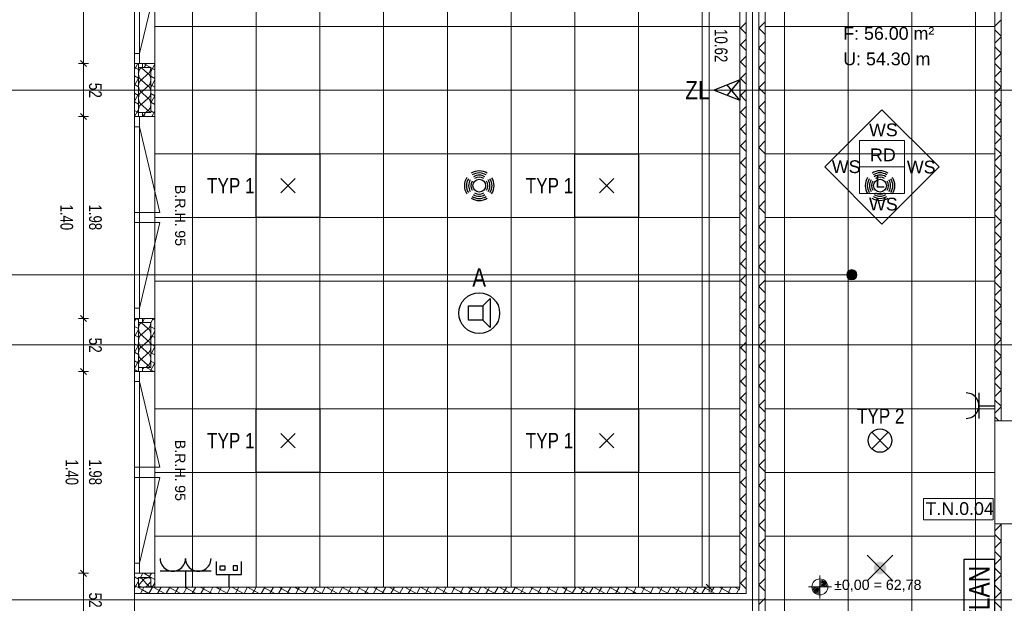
# Model space of a CAD drawing. Extents: x 1101 to 1942, y 41 to 882.
# Tile 70 of 113: x 1280 to 1473, y 439 to 553. Entities that reach past the tile are written whole.
import ezdxf
from ezdxf.lldxf.tags import DXFTag

# ---------------------------------------------------------------- set-up
doc = ezdxf.new("R2010")
doc.units = 0
doc.layers.get('0').update_dxf_attribs({"lineweight": 13})
for name, color, linetype, lineweight in [('Axen', 7, 'Continuous', 25), ('Beschriftung', 7, 'Continuous', 25), ('BI_X_Geometrie', 7, 'Continuous', 13), ('Deckenspiegel', 7, 'Continuous', 25), ('Fenster', 7, 'Continuous', 25), ('Fullfläche', 7, 'Continuous', 25), ('Maßlinien', 7, 'Continuous', 25), ('Räume', 7, 'Continuous', 25), ('Türen-A03CP7E11H', 7, 'Continuous', 25), ('Wände', 7, 'Continuous', 25)]:
    doc.layers.add(name, color=color, linetype=linetype, lineweight=lineweight)
for name, color, linetype, lineweight, true_color in [('BI_E_Beschallung', 5, 'Continuous', 25, 0x0000ff), ('BI_E_EDV', 3, 'Continuous', 25, 0x00ff00), ('BI_E_Licht', 7, 'Continuous', 25, 0xff6600), ('BI_E_Rufanlagen', 5, 'Continuous', 25, 0x0000ff), ('BI_E_Sicherheitsleuchten', 3, 'Continuous', 25, 0x00ff00), ('BI_E_Steckdosen', 1, 'Continuous', 25, 0xff0000)]:
    doc.layers.add(name, color=color, linetype=linetype, lineweight=lineweight, true_color=true_color)
doc.styles.get("Standard").update_dxf_attribs({"font": 'arial.ttf'})
tags = doc.linetypes.add('ALL_S25', pattern=[0.001, 0, -0.001]).pattern_tags.tags
tags[6:7] = [DXFTag(74, 4), DXFTag(75, 0), DXFTag(340, '0'), DXFTag(46, 1.0), DXFTag(50, 0.0), DXFTag(44, 0.0), DXFTag(45, 0.0)]
tags[4:5] = [DXFTag(74, 4), DXFTag(75, 0), DXFTag(340, '0'), DXFTag(46, 1.0), DXFTag(50, 0.0), DXFTag(44, 0.0), DXFTag(45, 0.0)]
tags = doc.linetypes.add('PUNKT2_S9-A03CP7E21H', pattern=[0.001, 0, -0.001]).pattern_tags.tags
tags[6:7] = [DXFTag(74, 4), DXFTag(75, 0), DXFTag(340, '0'), DXFTag(46, 1.0), DXFTag(50, 0.0), DXFTag(44, 0.0), DXFTag(45, 0.0)]
tags[4:5] = [DXFTag(74, 4), DXFTag(75, 0), DXFTag(340, '0'), DXFTag(46, 1.0), DXFTag(50, 0.0), DXFTag(44, 0.0), DXFTag(45, 0.0)]
tags = doc.linetypes.add('VERDECKT2_S2-A03CP7E31H', pattern=[0.0027, 0.002, -0.0007]).pattern_tags.tags
tags[6:7] = [DXFTag(74, 4), DXFTag(75, 0), DXFTag(340, '0'), DXFTag(46, 1.0), DXFTag(50, 0.0), DXFTag(44, 0.0), DXFTag(45, 0.0)]
tags[4:5] = [DXFTag(74, 4), DXFTag(75, 0), DXFTag(340, '0'), DXFTag(46, 1.0), DXFTag(50, 0.0), DXFTag(44, 0.0), DXFTag(45, 0.0)]

# ---------------------------------------------------------------- blocks, each defined once
blk = doc.blocks.new('Referenz-A03CP7E41H', base_point=(1127.79, 89.81))
at = {"layer": 'Axen', "color": 0, "linetype": 'ALL_S25', "lineweight": -2, "ltscale": 0.13}
for p, q in [((1302.3, 90.13), (1302.3, 825.65)), ((1423.5, 90.13), (1423.5, 825.65)), ((1661.87, 539.45), (1222.36, 539.45)), ((1661.86, 489.45), (1222.35, 489.45)), ((1661.85, 439.45), (1222.34, 439.45))]:
    blk.add_line(p, q, dxfattribs=at)
at = {"layer": 'Beschriftung', "color": 0, "lineweight": -2}
for p, q in [((1437.65, 524.36), (1448.87, 535.57)), ((1448.87, 535.57), (1460.08, 524.36)), ((1444.47, 524.36), (1444.47, 529.56)), ((1444.47, 529.56), (1453.27, 529.56)), ((1453.27, 529.56), (1453.27, 524.36)), ((1448.86, 513.15), (1437.65, 524.36)), ((1453.27, 524.36), (1444.47, 524.36)), ((1444.47, 519.16), (1444.47, 524.36)), ((1460.08, 524.36), (1448.86, 513.15)), ((1453.27, 524.36), (1453.27, 519.16)), ((1453.27, 519.16), (1444.47, 519.16)), ((1470.68, 459.31), (1457.01, 459.31)), ((1457.01, 459.31), (1457.01, 455.14)), ((1470.68, 455.14), (1470.68, 459.31)), ((1457.01, 455.14), (1470.68, 455.14))]:
    blk.add_line(p, q, dxfattribs=at)
at = {"layer": 'Deckenspiegel', "color": 0, "lineweight": -2}
for p, q in [((1306.3, 441.95), (1306.3, 686.95)), ((1313.65, 686.94), (1313.65, 441.94)), ((1326.15, 686.95), (1326.15, 441.94)), ((1338.65, 686.95), (1338.65, 441.94)), ((1351.15, 686.95), (1351.15, 441.94)), ((1363.65, 686.95), (1363.65, 441.94)), ((1376.15, 686.95), (1376.15, 441.94)), ((1388.65, 686.95), (1388.65, 441.94)), ((1401.15, 686.95), (1401.15, 441.94)), ((1413.65, 686.95), (1413.65, 441.94)), ((1421, 686.95), (1421, 441.95)), ((1426, 193.45), (1426, 685.45)), ((1429.75, 193.45), (1429.75, 685.45)), ((1442.25, 193.45), (1442.25, 685.45)), ((1454.75, 193.45), (1454.75, 685.45)), ((1467.25, 193.45), (1467.25, 685.45)), ((1471, 685.45), (1471, 193.45)), ((1306.3, 551.94), (1421, 551.95)), ((1471, 551.95), (1426, 551.95)), ((1306.3, 539.44), (1421, 539.45)), ((1471, 539.45), (1426, 539.45)), ((1306.3, 526.94), (1421, 526.95)), ((1471, 526.95), (1426, 526.95)), ((1306.3, 514.44), (1421, 514.45)), ((1471, 514.45), (1426, 514.45)), ((1306.3, 501.94), (1421, 501.95)), ((1471, 501.95), (1426, 501.95)), ((1306.3, 489.44), (1421, 489.45)), ((1471, 489.45), (1426, 489.45)), ((1306.3, 476.94), (1421, 476.95)), ((1471, 476.95), (1426, 476.95)), ((1306.3, 464.44), (1421, 464.45)), ((1471, 464.45), (1426, 464.45)), ((1306.3, 451.94), (1421, 451.95)), ((1471, 451.95), (1426, 451.95)), ((1421, 441.93), (1306.3, 441.95)), ((1471, 439.45), (1426, 439.45))]:
    blk.add_line(p, q, dxfattribs=at)
at = {"layer": 'Fenster', "color": 0, "lineweight": -2}
for p, q in [((1303.3, 584.25), (1303.3, 544.65)), ((1303.3, 546.65), (1302.3, 546.65)), ((1306.3, 544.65), (1302.3, 544.65)), ((1306.3, 534.25), (1302.3, 534.25)), ((1303.3, 534.25), (1303.3, 494.65)), ((1303.3, 532.25), (1302.3, 532.25)), ((1303.3, 515.45), (1302.3, 515.45)), ((1302.3, 513.45), (1303.3, 513.45)), ((1303.3, 496.65), (1302.3, 496.65)), ((1306.3, 494.65), (1302.3, 494.65)), ((1306.3, 484.25), (1302.3, 484.25)), ((1303.3, 484.25), (1303.3, 444.65)), ((1303.3, 482.25), (1302.3, 482.25)), ((1303.3, 465.45), (1302.3, 465.45)), ((1302.3, 463.45), (1303.3, 463.45)), ((1303.3, 446.65), (1302.3, 446.65)), ((1306.3, 444.65), (1302.3, 444.65))]:
    blk.add_line(p, q, dxfattribs=at)
at = {"layer": 'Fenster', "color": 0, "linetype": 'VERDECKT2_S2-A03CP7E31H', "lineweight": -2, "ltscale": 0.13}
for p, q in [((1303.3, 546.65), (1307.3, 563.45)), ((1303.3, 532.25), (1307.3, 515.45)), ((1307.3, 515.45), (1303.3, 515.45)), ((1307.3, 513.45), (1303.3, 513.45)), ((1303.3, 496.65), (1307.3, 513.45)), ((1303.3, 482.25), (1307.3, 465.45)), ((1307.3, 465.45), (1303.3, 465.45)), ((1307.3, 463.45), (1303.3, 463.45)), ((1303.3, 446.65), (1307.3, 463.45))]:
    blk.add_line(p, q, dxfattribs=at)
at = {"layer": 'Fullfläche', "color": 0, "lineweight": -2}
for p, q in [((1422.25, 552.71), (1421, 551.46)), ((1424.75, 551.61), (1426, 552.86)), ((1472.25, 553.21), (1471, 551.96)), ((1422.25, 550.5), (1421, 551.75)), ((1424.75, 551.6), (1426, 550.35)), ((1472.25, 550.01), (1471, 551.25)), ((1422.25, 549.41), (1421, 548.16)), ((1422.25, 547.2), (1421, 548.45)), ((1424.75, 547.71), (1426, 548.96)), ((1472.25, 549.91), (1471, 548.66)), ((1424.75, 547.7), (1426, 546.45)), ((1472.25, 546.71), (1471, 547.95)), ((1472.25, 546.61), (1471, 545.36)), ((1302.96, 544.65), (1302.5, 543.81)), ((1304.06, 544.65), (1304.52, 544.4)), ((1304.66, 544.65), (1304.52, 544.4)), ((1306.3, 544.55), (1305.5, 543.1)), ((1422.25, 546.11), (1421, 544.86)), ((1422.25, 543.9), (1421, 545.15)), ((1424.75, 543.81), (1426, 545.06)), ((1472.25, 543.41), (1471, 544.65)), ((1302.3, 543.92), (1302.5, 543.81)), ((1302.5, 543.81), (1302.3, 543.44)), ((1302.51, 543.81), (1303.1, 543.48)), ((1303.7, 543.82), (1304.9, 542.67)), ((1304.9, 542.62), (1303.7, 541.47)), ((1304.52, 544.39), (1304.22, 543.85)), ((1304.52, 544.4), (1306.3, 543.42)), ((1422.25, 542.81), (1421, 541.56)), ((1424.75, 543.8), (1426, 542.55)), ((1472.25, 543.31), (1471, 542.06)), ((1302.3, 542.23), (1303.09, 541.79)), ((1303.09, 541.79), (1302.3, 540.35)), ((1303.1, 541.81), (1303.09, 541.79)), ((1303.09, 541.79), (1303.1, 541.79)), ((1303.7, 541.42), (1304.9, 540.27)), ((1305.5, 542.16), (1306.3, 541.72)), ((1306.3, 541.47), (1305.69, 540.36)), ((1422.25, 540.6), (1421, 541.85)), ((1424.75, 539.91), (1426, 541.16)), ((1472.25, 540.11), (1471, 541.35)), ((1302.3, 540.53), (1303.1, 540.09)), ((1302.3, 538.84), (1303.1, 538.4)), ((1303.1, 538.73), (1302.3, 537.27)), ((1304.9, 540.22), (1303.7, 539.07)), ((1303.7, 539.02), (1304.9, 537.87)), ((1305.5, 540.47), (1305.69, 540.36)), ((1305.69, 540.36), (1305.5, 540.01)), ((1305.5, 538.77), (1306.28, 538.35)), ((1305.69, 540.36), (1306.3, 540.03)), ((1422.25, 539.51), (1421, 538.26)), ((1424.75, 539.9), (1426, 538.65)), ((1472.25, 540.01), (1471, 538.76)), ((1302.3, 537.15), (1303.1, 536.71)), ((1304.9, 537.82), (1303.7, 536.67)), ((1306.28, 538.34), (1305.5, 536.93)), ((1305.5, 537.08), (1306.3, 536.64)), ((1306.3, 538.38), (1306.28, 538.35)), ((1306.28, 538.35), (1306.3, 538.34)), ((1422.25, 537.3), (1421, 538.55)), ((1424.75, 536.01), (1426, 537.26)), ((1472.25, 536.81), (1471, 538.05)), ((1302.3, 535.45), (1302.83, 535.16)), ((1302.83, 535.16), (1302.33, 534.25)), ((1303.1, 535.64), (1302.83, 535.16)), ((1302.83, 535.16), (1303.1, 535.01)), ((1303.7, 536.62), (1304.9, 535.47)), ((1304.47, 535.05), (1304.03, 534.25)), ((1304.9, 535.42), (1304.51, 535.05)), ((1305.5, 535.39), (1306.3, 534.95)), ((1306.3, 535.3), (1305.72, 534.25)), ((1422.25, 536.21), (1421, 534.96)), ((1422.25, 534), (1421, 535.25)), ((1424.75, 536), (1426, 534.75)), ((1472.25, 536.71), (1471, 535.46)), ((1303.9, 534.57), (1304.49, 534.25)), ((1424.75, 532.11), (1426, 533.36)), ((1472.25, 533.51), (1471, 534.75)), ((1472.25, 533.41), (1471, 532.16)), ((1422.25, 532.91), (1421, 531.66)), ((1422.25, 530.7), (1421, 531.95)), ((1424.75, 532.1), (1426, 530.85)), ((1472.25, 530.21), (1471, 531.45)), ((1422.25, 529.61), (1421, 528.36)), ((1424.75, 528.21), (1426, 529.46)), ((1472.25, 530.11), (1471, 528.86)), ((1422.25, 527.4), (1421, 528.65)), ((1424.75, 528.2), (1426, 526.95)), ((1472.25, 526.91), (1471, 528.15)), ((1422.25, 526.31), (1421, 525.06)), ((1422.25, 524.1), (1421, 525.35)), ((1424.75, 524.31), (1426, 525.56)), ((1472.25, 526.81), (1471, 525.56)), ((1424.75, 524.3), (1426, 523.05)), ((1472.25, 523.61), (1471, 524.85)), ((1472.25, 523.51), (1471, 522.26)), ((1422.25, 523.01), (1421, 521.76)), ((1422.25, 520.8), (1421, 522.05)), ((1424.75, 520.41), (1426, 521.66)), ((1472.25, 520.31), (1471, 521.55)), ((1422.25, 519.71), (1421, 518.46)), ((1424.75, 520.4), (1426, 519.15)), ((1472.25, 520.21), (1471, 518.96)), ((1422.25, 517.5), (1421, 518.75)), ((1424.75, 516.51), (1426, 517.76)), ((1472.25, 517.01), (1471, 518.25)), ((1422.25, 516.41), (1421, 515.16)), ((1424.75, 516.5), (1426, 515.25)), ((1472.25, 516.91), (1471, 515.66)), ((1422.25, 514.2), (1421, 515.45)), ((1424.75, 512.61), (1426, 513.86)), ((1472.25, 513.71), (1471, 514.95)), ((1422.25, 513.11), (1421, 511.86)), ((1422.25, 510.9), (1421, 512.15)), ((1424.75, 512.6), (1426, 511.35)), ((1472.25, 513.61), (1471, 512.36)), ((1422.25, 509.81), (1421, 508.56)), ((1424.75, 508.71), (1426, 509.96)), ((1472.25, 510.41), (1471, 511.65)), ((1472.25, 510.31), (1471, 509.06)), ((1422.25, 507.6), (1421, 508.85)), ((1424.75, 508.7), (1426, 507.45)), ((1472.25, 507.11), (1471, 508.35)), ((1422.25, 506.51), (1421, 505.26)), ((1424.75, 504.81), (1426, 506.06)), ((1472.25, 507.01), (1471, 505.76)), ((1422.25, 504.3), (1421, 505.55)), ((1424.75, 504.8), (1426, 503.55)), ((1472.25, 503.81), (1471, 505.05)), ((1422.25, 503.21), (1421, 501.96)), ((1422.25, 501), (1421, 502.25)), ((1424.75, 500.91), (1426, 502.16)), ((1472.25, 503.71), (1471, 502.46)), ((1424.75, 500.9), (1426, 499.65)), ((1472.25, 500.51), (1471, 501.75)), ((1472.25, 500.41), (1471, 499.16)), ((1422.25, 499.91), (1421, 498.66)), ((1422.25, 497.7), (1421, 498.95)), ((1424.75, 497.01), (1426, 498.26)), ((1472.25, 497.21), (1471, 498.45)), ((1422.25, 496.61), (1421, 495.36)), ((1424.75, 497), (1426, 495.75)), ((1472.25, 497.11), (1471, 495.86)), ((1302.6, 494.65), (1302.3, 494.1)), ((1302.55, 494.65), (1303.1, 494.35)), ((1304.29, 494.65), (1303.9, 493.93)), ((1305.9, 494.5), (1305.5, 493.76)), ((1305.63, 494.65), (1305.9, 494.5)), ((1305.99, 494.65), (1305.91, 494.5)), ((1305.91, 494.5), (1306.3, 494.28)), ((1422.25, 494.41), (1421, 495.65)), ((1424.75, 493.11), (1426, 494.36)), ((1472.25, 493.91), (1471, 495.15)), ((1302.3, 493.09), (1303.1, 492.65)), ((1303.1, 492.48), (1302.46, 491.31)), ((1303.7, 493.82), (1304.9, 492.67)), ((1304.9, 492.62), (1303.7, 491.47)), ((1303.9, 493.91), (1304.01, 493.85)), ((1305.5, 493.03), (1306.3, 492.59)), ((1422.25, 493.31), (1421, 492.06)), ((1424.75, 493.1), (1426, 491.85)), ((1472.25, 493.81), (1471, 492.56)), ((1302.3, 491.4), (1302.46, 491.31)), ((1302.46, 491.31), (1302.3, 491.02)), ((1302.46, 491.31), (1303.1, 490.96)), ((1303.7, 491.42), (1304.9, 490.27)), ((1306.3, 492.13), (1305.5, 490.68)), ((1305.5, 491.33), (1306.3, 490.89)), ((1422.25, 491.11), (1421, 492.35)), ((1424.75, 489.21), (1426, 490.46)), ((1472.25, 490.61), (1471, 491.85)), ((1472.25, 490.51), (1471, 489.26)), ((1302.3, 489.7), (1303.04, 489.29)), ((1303.04, 489.29), (1302.3, 487.94)), ((1303.1, 489.39), (1303.05, 489.29)), ((1303.05, 489.29), (1303.1, 489.26)), ((1304.9, 490.22), (1303.7, 489.07)), ((1303.7, 489.02), (1304.9, 487.87)), ((1305.5, 489.64), (1306.3, 489.2)), ((1306.3, 489.05), (1305.65, 487.86)), ((1422.25, 490.01), (1421, 488.76)), ((1422.25, 487.81), (1421, 489.05)), ((1424.75, 489.2), (1426, 487.95)), ((1472.25, 487.31), (1471, 488.55)), ((1302.3, 488.01), (1303.1, 487.57)), ((1304.9, 487.82), (1303.7, 486.67)), ((1303.7, 486.62), (1304.9, 485.47)), ((1305.5, 487.94), (1305.64, 487.86)), ((1305.64, 487.86), (1305.5, 487.6)), ((1305.65, 487.86), (1306.3, 487.51)), ((1422.25, 486.71), (1421, 485.46)), ((1472.25, 487.21), (1471, 485.96)), ((1303.1, 486.31), (1302.3, 484.85)), ((1302.3, 486.31), (1303.1, 485.87)), ((1304.1, 485.05), (1303.9, 484.68)), ((1304.9, 485.42), (1304.51, 485.05)), ((1304.6, 485.05), (1306.06, 484.25)), ((1306.23, 485.84), (1305.35, 484.25)), ((1305.5, 486.25), (1306.23, 485.85)), ((1306.3, 485.96), (1306.23, 485.85)), ((1306.24, 485.85), (1306.3, 485.81)), ((1422.25, 484.51), (1421, 485.75)), ((1424.75, 485.31), (1426, 486.56)), ((1424.75, 485.3), (1426, 484.05)), ((1472.25, 484.01), (1471, 485.25)), ((1302.3, 484.62), (1302.98, 484.25)), ((1422.25, 483.41), (1421, 482.16)), ((1472.25, 483.91), (1471, 482.66)), ((1422.25, 481.21), (1421, 482.45)), ((1424.75, 481.41), (1426, 482.66)), ((1424.75, 481.4), (1426, 480.15)), ((1472.25, 480.71), (1471, 481.95)), ((1422.25, 480.11), (1421, 478.86)), ((1422.25, 477.91), (1421, 479.15)), ((1472.25, 480.61), (1471, 479.36)), ((1424.75, 477.51), (1426, 478.76)), ((1424.75, 477.5), (1426, 476.25)), ((1472.25, 477.41), (1471, 478.65)), ((1472.25, 477.31), (1471, 476.06)), ((1422.25, 476.81), (1421, 475.56)), ((1422.25, 474.61), (1421, 475.85)), ((1471.81, 474.54), (1471, 475.35)), ((1422.25, 473.51), (1421, 472.26)), ((1424.75, 473.61), (1426, 474.86)), ((1424.75, 473.6), (1426, 472.35)), ((1422.25, 471.31), (1421, 472.55)), ((1422.25, 470.21), (1421, 468.96)), ((1422.25, 468.01), (1421, 469.25)), ((1424.75, 469.71), (1426, 470.96)), ((1424.75, 469.7), (1426, 468.45)), ((1422.25, 466.91), (1421, 465.66)), ((1422.25, 464.71), (1421, 465.95)), ((1424.75, 465.81), (1426, 467.06)), ((1424.75, 465.8), (1426, 464.55)), ((1422.25, 463.61), (1421, 462.36)), ((1422.25, 461.41), (1421, 462.65)), ((1424.75, 461.91), (1426, 463.16)), ((1424.75, 461.9), (1426, 460.65)), ((1422.25, 460.31), (1421, 459.06)), ((1422.25, 458.11), (1421, 459.35)), ((1424.75, 458.01), (1426, 459.26)), ((1424.75, 458), (1426, 456.75)), ((1422.25, 457.01), (1421, 455.76)), ((1422.25, 454.81), (1421, 456.05)), ((1424.75, 454.11), (1426, 455.36)), ((1424.75, 454.1), (1426, 452.85)), ((1472.25, 454.21), (1471, 452.96)), ((1472.25, 454.31), (1472.21, 454.34)), ((1422.25, 453.71), (1421, 452.46)), ((1422.25, 451.51), (1421, 452.75)), ((1472.25, 451.01), (1471, 452.26)), ((1422.25, 450.41), (1421, 449.16)), ((1424.75, 450.21), (1426, 451.46)), ((1424.75, 450.2), (1426, 448.95)), ((1472.25, 450.91), (1471, 449.66)), ((1422.25, 448.21), (1421, 449.45)), ((1472.25, 447.71), (1471, 448.96)), ((1422.25, 447.11), (1421, 445.86)), ((1422.25, 444.91), (1421, 446.15)), ((1424.75, 446.31), (1426, 447.56)), ((1424.75, 446.3), (1426, 445.05)), ((1472.25, 447.61), (1471, 446.36)), ((1303.93, 444.65), (1303.49, 443.85)), ((1304.12, 444.65), (1305.27, 444.02)), ((1305.62, 444.65), (1305.27, 444.02)), ((1472.25, 444.41), (1471, 445.66)), ((1472.25, 444.31), (1471, 443.06)), ((1302.3, 443.96), (1303.1, 443.52)), ((1302.3, 442.26), (1302.87, 441.95)), ((1303.1, 443.14), (1302.44, 441.95)), ((1303.12, 442.4), (1303.98, 443.3)), ((1304.02, 443.3), (1304.88, 442.4)), ((1304.92, 442.4), (1305.5, 443)), ((1305.27, 444.01), (1305.18, 443.85)), ((1305.27, 444.01), (1306.3, 443.45)), ((1305.5, 442.2), (1305.86, 442)), ((1306.3, 442.8), (1305.86, 442)), ((1422.25, 443.81), (1421, 442.56)), ((1422.25, 441.61), (1421, 442.85)), ((1424.75, 442.41), (1426, 443.66)), ((1424.75, 442.4), (1426, 441.15)), ((1472.25, 441.11), (1471, 442.36)), ((1302.44, 441.95), (1302.3, 441.69)), ((1302.87, 441.95), (1303.84, 441.41)), ((1303.84, 441.41), (1303.45, 440.7)), ((1304.14, 441.95), (1303.84, 441.41)), ((1303.84, 441.41), (1305.14, 440.7)), ((1305.83, 441.95), (1305.14, 440.7)), ((1305.86, 442), (1305.83, 441.95)), ((1305.86, 442), (1305.95, 441.95)), ((1305.95, 441.95), (1308.23, 440.7)), ((1307.52, 441.95), (1306.84, 440.7)), ((1309.22, 441.95), (1308.53, 440.7)), ((1309.04, 441.95), (1310.48, 441.16)), ((1310.48, 441.15), (1310.23, 440.7)), ((1310.91, 441.95), (1310.48, 441.16)), ((1310.48, 441.15), (1311.31, 440.7)), ((1312.49, 441.74), (1311.92, 440.7)), ((1312.12, 441.95), (1312.49, 441.74)), ((1312.61, 441.95), (1312.5, 441.74)), ((1312.5, 441.74), (1314.39, 440.7)), ((1314.3, 441.95), (1313.62, 440.7)), ((1315.2, 441.95), (1317.11, 440.9)), ((1316, 441.95), (1315.31, 440.7)), ((1317.11, 440.9), (1317, 440.7)), ((1317.69, 441.95), (1317.12, 440.9)), ((1317.12, 440.9), (1317.48, 440.7)), ((1318.29, 441.95), (1319.13, 441.48)), ((1319.13, 441.48), (1318.7, 440.7)), ((1319.39, 441.95), (1319.13, 441.49)), ((1319.13, 441.48), (1320.56, 440.7)), ((1321.08, 441.95), (1320.39, 440.7)), ((1321.37, 441.95), (1323.65, 440.7)), ((1322.77, 441.95), (1322.09, 440.7)), ((1324.47, 441.95), (1323.78, 440.7)), ((1324.46, 441.95), (1325.76, 441.23)), ((1325.76, 441.22), (1325.47, 440.7)), ((1326.16, 441.95), (1325.77, 441.23)), ((1325.77, 441.23), (1326.73, 440.7)), ((1327.78, 441.81), (1327.17, 440.7)), ((1327.54, 441.95), (1327.78, 441.81)), ((1327.86, 441.95), (1327.78, 441.81)), ((1327.78, 441.81), (1329.81, 440.7)), ((1329.55, 441.95), (1328.86, 440.7)), ((1331.24, 441.94), (1330.56, 440.7)), ((1330.62, 441.94), (1332.4, 440.97)), ((1332.4, 440.97), (1332.25, 440.69)), ((1332.94, 441.94), (1332.4, 440.97)), ((1332.4, 440.97), (1332.9, 440.69)), ((1333.71, 441.94), (1334.42, 441.55)), ((1334.42, 441.55), (1333.95, 440.69)), ((1334.63, 441.94), (1334.42, 441.56)), ((1334.42, 441.55), (1335.98, 440.69)), ((1336.33, 441.94), (1335.64, 440.69)), ((1336.79, 441.94), (1339.04, 440.71)), ((1338.02, 441.94), (1337.33, 440.69)), ((1339.04, 440.71), (1339.03, 440.69)), ((1339.72, 441.94), (1339.04, 440.71)), ((1339.04, 440.71), (1339.07, 440.69)), ((1339.88, 441.94), (1341.05, 441.3)), ((1341.05, 441.29), (1340.72, 440.69)), ((1341.41, 441.94), (1341.06, 441.3)), ((1341.06, 441.3), (1342.15, 440.69)), ((1343.07, 441.88), (1342.42, 440.69)), ((1342.96, 441.94), (1343.07, 441.88)), ((1343.1, 441.94), (1343.07, 441.88)), ((1343.07, 441.88), (1345.23, 440.69)), ((1344.8, 441.94), (1344.11, 440.69)), ((1346.49, 441.94), (1345.81, 440.69)), ((1346.04, 441.94), (1347.69, 441.04)), ((1347.69, 441.04), (1347.5, 440.69)), ((1348.19, 441.94), (1347.69, 441.04)), ((1347.69, 441.04), (1348.32, 440.69)), ((1349.13, 441.94), (1349.7, 441.63)), ((1349.7, 441.62), (1349.19, 440.69)), ((1349.88, 441.94), (1349.71, 441.63)), ((1349.71, 441.62), (1351.4, 440.69)), ((1351.57, 441.94), (1350.89, 440.69)), ((1352.21, 441.94), (1354.32, 440.78)), ((1353.27, 441.94), (1352.58, 440.69)), ((1354.32, 440.78), (1354.28, 440.69)), ((1354.96, 441.94), (1354.33, 440.78)), ((1354.33, 440.78), (1354.49, 440.69)), ((1355.3, 441.94), (1356.34, 441.37)), ((1356.34, 441.37), (1355.97, 440.69)), ((1356.66, 441.94), (1356.34, 441.37)), ((1356.34, 441.37), (1357.57, 440.69)), ((1358.35, 441.94), (1357.67, 440.69)), ((1358.38, 441.94), (1360.65, 440.69)), ((1360.05, 441.94), (1359.36, 440.69)), ((1361.74, 441.94), (1361.05, 440.69)), ((1361.46, 441.94), (1362.98, 441.11)), ((1362.98, 441.11), (1362.75, 440.69)), ((1363.44, 441.94), (1362.98, 441.11)), ((1362.98, 441.11), (1363.74, 440.69)), ((1364.99, 441.69), (1364.44, 440.69)), ((1364.55, 441.94), (1364.99, 441.7)), ((1365.13, 441.94), (1365, 441.7)), ((1365, 441.7), (1366.82, 440.69)), ((1366.82, 441.94), (1366.14, 440.69)), ((1367.63, 441.94), (1369.61, 440.85)), ((1368.52, 441.94), (1367.83, 440.69)), ((1369.61, 440.85), (1369.52, 440.69)), ((1370.21, 441.94), (1369.62, 440.85)), ((1369.62, 440.85), (1369.91, 440.69)), ((1370.72, 441.94), (1371.63, 441.44)), ((1371.63, 441.44), (1371.22, 440.69)), ((1371.91, 441.94), (1371.63, 441.44)), ((1371.63, 441.44), (1372.99, 440.69)), ((1373.6, 441.94), (1372.91, 440.69)), ((1373.8, 441.94), (1376.07, 440.69)), ((1375.29, 441.94), (1374.61, 440.69)), ((1376.99, 441.94), (1376.3, 440.69)), ((1376.88, 441.94), (1378.26, 441.18)), ((1378.26, 441.18), (1378, 440.69)), ((1378.68, 441.94), (1378.27, 441.18)), ((1378.27, 441.18), (1379.16, 440.69)), ((1380.28, 441.76), (1379.69, 440.69)), ((1379.97, 441.94), (1380.28, 441.77)), ((1380.38, 441.94), (1380.28, 441.77)), ((1380.28, 441.77), (1382.24, 440.69)), ((1382.07, 441.94), (1381.38, 440.69)), ((1383.05, 441.94), (1384.9, 440.92)), ((1383.77, 441.94), (1383.08, 440.69)), ((1384.9, 440.92), (1384.77, 440.69)), ((1385.46, 441.94), (1384.9, 440.92)), ((1384.9, 440.92), (1385.33, 440.69)), ((1386.14, 441.94), (1386.92, 441.51)), ((1386.92, 441.51), (1386.47, 440.69)), ((1387.15, 441.94), (1386.92, 441.51)), ((1386.92, 441.51), (1388.41, 440.69)), ((1388.85, 441.94), (1388.16, 440.69)), ((1389.22, 441.94), (1391.49, 440.69)), ((1390.54, 441.94), (1389.86, 440.69)), ((1392.24, 441.94), (1391.55, 440.69)), ((1392.3, 441.94), (1393.55, 441.25)), ((1393.55, 441.25), (1393.24, 440.69)), ((1393.93, 441.94), (1393.56, 441.25)), ((1393.56, 441.25), (1394.58, 440.69)), ((1395.57, 441.84), (1394.94, 440.69)), ((1395.39, 441.94), (1395.57, 441.84)), ((1395.63, 441.94), (1395.57, 441.84)), ((1395.57, 441.84), (1397.66, 440.69)), ((1397.32, 441.94), (1396.63, 440.69)), ((1399.01, 441.94), (1398.33, 440.69)), ((1398.47, 441.94), (1400.19, 440.99)), ((1400.19, 440.99), (1400.02, 440.69)), ((1400.71, 441.94), (1400.19, 440.99)), ((1400.19, 440.99), (1400.75, 440.69)), ((1401.56, 441.94), (1402.2, 441.58)), ((1402.2, 441.58), (1401.72, 440.69)), ((1402.4, 441.94), (1402.21, 441.58)), ((1402.21, 441.58), (1403.83, 440.69)), ((1404.1, 441.94), (1403.41, 440.69)), ((1404.64, 441.94), (1406.82, 440.74)), ((1405.79, 441.94), (1405.1, 440.69)), ((1406.82, 440.73), (1406.8, 440.69)), ((1407.49, 441.94), (1406.83, 440.74)), ((1406.83, 440.74), (1406.92, 440.69)), ((1407.72, 441.94), (1408.84, 441.32)), ((1408.84, 441.32), (1408.49, 440.69)), ((1409.18, 441.94), (1408.84, 441.32)), ((1408.84, 441.32), (1410, 440.69)), ((1410.86, 441.91), (1410.19, 440.69)), ((1410.81, 441.94), (1410.86, 441.91)), ((1410.87, 441.94), (1410.86, 441.91)), ((1410.86, 441.91), (1413.08, 440.69)), ((1412.57, 441.94), (1411.88, 440.69)), ((1414.26, 441.93), (1413.58, 440.69)), ((1413.89, 441.93), (1415.48, 441.06)), ((1415.48, 441.06), (1415.27, 440.68)), ((1415.96, 441.93), (1415.48, 441.07)), ((1415.48, 441.06), (1416.17, 440.68)), ((1417.49, 441.65), (1416.96, 440.68)), ((1416.98, 441.93), (1417.49, 441.65)), ((1417.65, 441.93), (1417.5, 441.65)), ((1417.5, 441.65), (1419.25, 440.68)), ((1419.34, 441.93), (1418.66, 440.68)), ((1420.06, 441.93), (1421, 441.42)), ((1421, 441.86), (1420.35, 440.68)), ((1472.25, 441.01), (1471, 439.76)), ((1424.75, 438.51), (1426, 439.76)), ((1472.25, 437.81), (1471, 439.06))]:
    blk.add_line(p, q, dxfattribs=at)
for centre, major_axis, start_param, end_param in [((1303.7, 542.65), (0, -1.18), 3.141593, 6.283185), ((1304.9, 543.85), (0, -1.18), 0, 1.570746), ((1304.9, 541.45), (0, -1.18), 1.570796, 3.141593), ((1303.7, 540.25), (0, -1.18), 3.141593, 6.283185), ((1304.9, 541.45), (0, -1.18), 0, 1.570796), ((1303.7, 537.85), (0, -1.18), 3.141593, 6.283185), ((1304.9, 539.05), (0, -1.18), 1.570796, 3.141593), ((1304.9, 539.05), (0, -1.18), 0, 1.570796), ((1304.9, 536.65), (0, -1.18), 1.570796, 3.141593), ((1303.7, 535.45), (0, -1.18), 3.141593, 5.059419), ((1304.9, 536.65), (0, -1.18), 0, 1.570796), ((1304.9, 534.25), (0, -1.18), 2.318991, 3.141593), ((1303.7, 492.65), (0, -1.18), 3.141593, 6.283185), ((1304.9, 493.85), (0, -1.18), 0, 1.570791), ((1304.9, 491.45), (0, -1.18), 1.570796, 3.141593), ((1303.7, 490.25), (0, -1.18), 3.141593, 6.283185), ((1304.9, 491.45), (0, -1.18), 0, 1.570796), ((1303.7, 487.85), (0, -1.18), 3.141593, 6.283185), ((1304.9, 489.05), (0, -1.18), 1.570796, 3.141593), ((1304.9, 489.05), (0, -1.18), 0, 1.570796), ((1303.7, 485.45), (0, -1.18), 3.141593, 5.059419), ((1304.9, 486.65), (0, -1.18), 1.570796, 3.141593), ((1304.9, 486.65), (0, -1.18), 0, 1.570796), ((1304.9, 484.25), (0, -1.18), 2.318991, 3.141593), ((1303.1, 443.3), (0.882, 0), 0, 1.570796), ((1304, 442.4), (0.882, 0), 3.141593, 6.283185), ((1304.9, 443.3), (0.882, 0), 1.570796, 3.141593), ((1304.9, 443.3), (0.882, 0), 0.822665, 1.570796), ((1305.8, 442.4), (0.882, 0), 3.141593, 4.365315)]:
    blk.add_ellipse(centre, major_axis=major_axis, ratio=0.5, start_param=start_param, end_param=end_param, dxfattribs=at)
at = {"layer": 'Maßlinien', "color": 0, "lineweight": -2}
for p, q in [((1415, 654.35), (1415, 441.95)), ((1292.3, 544.65), (1292.3, 584.25)), ((1292.3, 544.65), (1291.3, 544.65)), ((1292.9, 544.05), (1291.7, 545.25)), ((1292.3, 544.65), (1293.3, 544.65)), ((1292.3, 534.25), (1292.3, 544.65)), ((1292.3, 534.25), (1291.3, 534.25)), ((1292.9, 533.65), (1291.7, 534.85)), ((1292.3, 534.25), (1293.3, 534.25)), ((1292.3, 494.65), (1292.3, 534.25)), ((1292.3, 494.65), (1291.3, 494.65)), ((1292.9, 494.05), (1291.7, 495.25)), ((1292.3, 494.65), (1293.3, 494.65)), ((1292.3, 484.25), (1292.3, 494.65)), ((1292.9, 483.65), (1291.7, 484.85)), ((1292.3, 484.25), (1291.3, 484.25)), ((1292.3, 484.25), (1293.3, 484.25)), ((1292.3, 444.65), (1292.3, 484.25)), ((1292.3, 444.65), (1291.3, 444.65)), ((1292.9, 444.05), (1291.7, 445.25)), ((1292.3, 444.65), (1293.3, 444.65)), ((1292.3, 434.25), (1292.3, 444.65)), ((1436.72, 439.74), (1436.72, 444.24)), ((1414.4, 442.55), (1415.6, 441.35)), ((1436.72, 440.41), (1436.72, 443.56)), ((1415, 441.95), (1414, 441.95)), ((1415, 441.95), (1416, 441.95)), ((1415, 441.95), (1415, 440.95)), ((1434.47, 441.99), (1438.97, 441.99)), ((1435.15, 441.99), (1438.3, 441.99))]:
    blk.add_line(p, q, dxfattribs=at)
blk.add_circle((1436.72, 441.99), 1.57, dxfattribs=at)
for major_axis in [(1.35, 0), (1.12, 0), (0.9, 0), (0.675, 0), (0.45, 0), (0.225, 0), (-1.35, 0), (-1.12, 0), (-0.9, 0), (-0.675, 0), (-0.45, 0), (-0.225, 0)]:
    blk.add_ellipse((1436.72, 441.99), major_axis=major_axis, ratio=1, start_param=0, end_param=1.570796, dxfattribs=at)
at = {"layer": 'Türen-A03CP7E11H', "color": 0, "linetype": 'PUNKT2_S9-A03CP7E21H', "lineweight": -2, "ltscale": 0.13}
blk.add_line((1471, 454.34), (1471, 474.54), dxfattribs=at)
at = {"layer": 'Wände', "color": 0, "lineweight": -2}
for p, q in [((1472.25, 474.54), (1472.25, 689.45)), ((1471, 477.14), (1471, 688.65)), ((1306.3, 686.95), (1306.3, 441.95)), ((1421, 539.45), (1421, 654.35)), ((1422.25, 440.68), (1422.25, 654.35)), ((1423.5, 654.35), (1423.5, 474.54)), ((1424.75, 424.55), (1424.75, 654.35)), ((1302.3, 639.45), (1302.3, 389.45)), ((1426, 564.25), (1426, 474.54)), ((1303.1, 544.65), (1303.1, 534.25)), ((1303.9, 544.65), (1303.9, 543.85)), ((1305.5, 543.85), (1303.1, 543.85)), ((1305.5, 535.05), (1305.5, 543.85)), ((1421, 441.95), (1421, 539.45)), ((1303.1, 535.05), (1305.3, 535.05)), ((1303.9, 535.05), (1303.9, 534.25)), ((1305.3, 535.05), (1305.5, 535.05)), ((1303.1, 494.65), (1303.1, 484.25)), ((1303.9, 494.65), (1303.9, 493.85)), ((1305.5, 493.85), (1303.1, 493.85)), ((1305.5, 485.05), (1305.5, 493.85)), ((1303.1, 485.05), (1305.3, 485.05)), ((1303.9, 485.05), (1303.9, 484.25)), ((1305.3, 485.05), (1305.5, 485.05)), ((1471, 474.54), (1471, 477.14)), ((1423.5, 474.54), (1423.5, 424.55)), ((1426, 474.54), (1426, 424.55)), ((1471, 474.54), (1476, 474.54)), ((1476, 454.34), (1471, 454.34)), ((1471, 424.55), (1471, 454.34)), ((1472.25, 224.55), (1472.25, 454.34)), ((1303.1, 441.95), (1303.1, 443.85)), ((1303.1, 443.85), (1305.5, 443.85)), ((1305.5, 443.85), (1305.5, 441.95)), ((1422.25, 440.68), (1302.3, 440.7)), ((1421, 441.95), (1303.1, 441.95)), ((1302.3, 439.45), (1423.5, 439.45))]:
    blk.add_line(p, q, dxfattribs=at)
at = {"layer": 'Beschriftung', "color": 0, "lineweight": -2, "char_height": 2.5, "attachment_point": 1, "rotation": 359.9932}
for s, insert in [('{\\fArial;WS}', (1446.34, 532.89)), ('{\\fArial;RD}', (1446.54, 527.99)), ('{\\fArial;WS}', (1439.05, 525.67)), ('{\\fArial;WS}', (1453.76, 525.6)), ('{\\fArial;L}', (1447.54, 522.82)), ('{\\fArial;WS}', (1446.34, 518.33)), ('{\\fArial;T.N.0.04}', (1457.43, 458.6))]:
    blk.add_mtext(s, dxfattribs=dict(at, insert=insert))
at = {"layer": 'Maßlinien', "color": 0, "lineweight": -2, "attachment_point": 1}
for s, insert, char_height, rotation in [('{\\W0.75;\\fArial;10.62}', (1418.58, 551.44), 2.5, 270), ('{\\W0.76;\\fArial;52}', (1295.88, 540.87), 2.5, 270), ('{\\fArial;B.R.H.}', (1312.27, 520.86), 2, 270), ('{\\W0.74;\\fArial;1.40}', (1290.27, 517), 2.5, 270), ('{\\W0.74;\\fArial;1.98}', (1295.88, 517), 2.5, 270), ('{\\fArial;95}', (1312.27, 511.95), 2, 270), ('{\\W0.76;\\fArial;52}', (1295.88, 490.87), 2.5, 270), ('{\\fArial;B.R.H.}', (1312.27, 470.86), 2, 270), ('{\\W0.74;\\fArial;1.40}', (1291.29, 467), 2.5, 270), ('{\\W0.74;\\fArial;1.98}', (1295.88, 467), 2.5, 270), ('{\\fArial;95}', (1312.27, 461.95), 2, 270), ('{\\fArial;±0,00}', (1439.49, 443.4), 2, 0), ('{\\fArial;=}', (1447.28, 443.4), 2, 0), ('{\\fArial;62,78}', (1449.64, 443.4), 2, 0), ('{\\W0.76;\\fArial;52}', (1295.88, 440.87), 2.5, 270)]:
    blk.add_mtext(s, dxfattribs=dict(at, insert=insert, char_height=char_height, rotation=rotation))
at = {"layer": 'Räume', "color": 0, "lineweight": -2, "char_height": 2.5, "attachment_point": 1, "rotation": 359.9932}
for s, insert in [('{\\fArial;F: 56.00 m²}', (1441.29, 551.82)), ('{\\fArial;U: 54.30 m}', (1441.29, 546.82))]:
    blk.add_mtext(s, dxfattribs=dict(at, insert=insert))
blk = doc.blocks.new('Monitor-A03CP7FS1H', base_point=(1318.31, 441.95))
at = {"color": 0, "linetype": 'ByBlock', "lineweight": -2, "ltscale": 0.25}
for p, q in [((1318.31, 446.95), (1318.31, 444.45)), ((1319.12, 446.14), (1319.99, 446.14)), ((1319.12, 445.26), (1319.12, 446.14)), ((1319.99, 446.14), (1319.99, 445.26)), ((1322.49, 446.14), (1321.62, 446.14)), ((1321.62, 446.14), (1321.62, 445.26)), ((1322.49, 445.26), (1322.49, 446.14)), ((1323.31, 444.45), (1323.31, 446.95)), ((1318.31, 444.45), (1323.31, 444.45)), ((1319.99, 445.26), (1319.12, 445.26)), ((1320.81, 444.45), (1320.81, 441.95)), ((1321.62, 445.26), (1322.49, 445.26))]:
    blk.add_line(p, q, dxfattribs=at)
blk = doc.blocks.new('Steckdose_ 2-fach-A03CP7GE1H', base_point=(1307.31, 441.95))
at = {"color": 0, "lineweight": -2}
for p, q in [((1317.31, 445.05), (1307.31, 445.05)), ((1312.31, 445.05), (1312.31, 441.95))]:
    blk.add_line(p, q, dxfattribs=at)
for centre in [(1309.81, 447.55), (1314.81, 447.55)]:
    blk.add_ellipse(centre, major_axis=(-2.5, 0), ratio=1, start_param=0, end_param=3.141593, dxfattribs=at)
blk = doc.blocks.new('RZB Sidelite ECO 30W-A03CP7GK1H', base_point=(1388.65, 514.45))
at = {"color": 0, "lineweight": -2}
for p, q in [((1388.65, 514.45), (1388.65, 526.95)), ((1388.65, 526.95), (1401.15, 526.95)), ((1401.15, 526.95), (1401.15, 514.45)), ((1396.3, 519.3), (1393.5, 522.1)), ((1396.3, 522.1), (1393.5, 519.3)), ((1401.15, 514.45), (1388.65, 514.45))]:
    blk.add_line(p, q, dxfattribs=at)
blk = doc.blocks.new('RZB Sidelite ECO 30W-A03CP7GM1H', base_point=(1326.15, 514.44))
at = {"color": 0, "lineweight": -2}
for p, q in [((1326.15, 514.44), (1326.15, 526.94)), ((1326.15, 526.94), (1338.65, 526.94)), ((1338.65, 526.94), (1338.65, 514.44)), ((1333.8, 519.29), (1331, 522.09)), ((1333.8, 522.09), (1331, 519.29)), ((1338.65, 514.44), (1326.15, 514.44))]:
    blk.add_line(p, q, dxfattribs=at)
blk = doc.blocks.new('RZB Sidelite ECO 30W-A03CP7HG1H', base_point=(1388.65, 464.45))
at = {"color": 0, "lineweight": -2}
for p, q in [((1388.65, 464.45), (1388.65, 476.95)), ((1388.65, 476.95), (1401.15, 476.95)), ((1401.15, 476.95), (1401.15, 464.45)), ((1396.3, 469.3), (1393.5, 472.1)), ((1396.3, 472.1), (1393.5, 469.3)), ((1401.15, 464.45), (1388.65, 464.45))]:
    blk.add_line(p, q, dxfattribs=at)
blk = doc.blocks.new('RZB Sidelite ECO 30W-A03CP7HK1H', base_point=(1326.15, 464.44))
at = {"color": 0, "lineweight": -2}
for p, q in [((1326.15, 464.44), (1326.15, 476.94)), ((1326.15, 476.94), (1338.65, 476.94)), ((1338.65, 476.94), (1338.65, 464.44)), ((1333.8, 469.29), (1331, 472.09)), ((1333.8, 472.09), (1331, 469.29)), ((1338.65, 464.44), (1326.15, 464.44))]:
    blk.add_line(p, q, dxfattribs=at)
blk = doc.blocks.new('Trilux G04 C07 WR STAGE1-A03CP7IM1H', base_point=(1446.2, 468.4))
at = {"color": 0, "linetype": 'ByBlock', "lineweight": -2, "ltscale": 0.25}
for p, q in [((1446.87, 469.07), (1450.12, 472.32)), ((1446.87, 472.32), (1450.12, 469.07))]:
    blk.add_line(p, q, dxfattribs=at)
blk.add_circle((1448.5, 470.7), 2.3, dxfattribs=at)
blk = doc.blocks.new('Sicherheitsbel. (Bereitschaftsschaltung)-A03CP7IU1H', base_point=(1446, 443.2))
at = {"lineweight": -2}
blk.add_hatch(color=0, dxfattribs=at).paths.add_polyline_path([(1448.5, 446.95), (1448.82, 446.9), (1449.12, 446.78), (1449.38, 446.58), (1449.58, 446.32), (1449.7, 446.02), (1449.75, 445.69), (1449.7, 445.37), (1449.58, 445.07), (1449.38, 444.81), (1449.12, 444.61), (1448.82, 444.49), (1448.5, 444.44), (1448.18, 444.49), (1447.88, 444.61), (1447.62, 444.81), (1447.43, 445.07), (1447.3, 445.37), (1447.26, 445.69), (1447.3, 446.02), (1447.43, 446.32), (1447.62, 446.58), (1447.88, 446.78), (1448.18, 446.9)])
at = {"color": 0, "lineweight": -2}
for p, q in [((1446, 448.2), (1451, 443.2)), ((1451, 448.2), (1446, 443.2))]:
    blk.add_line(p, q, dxfattribs=at)
blk = doc.blocks.new('Blockreferenz-A03CP7J61H', base_point=(1464.98, 431.45))
at = {"color": 0, "linetype": 'ByBlock', "lineweight": -2, "ltscale": 0.25}
for p, q in [((1464.98, 431.45), (1464.98, 447.45)), ((1464.98, 447.45), (1470.98, 447.45)), ((1470.98, 447.45), (1470.98, 431.45)), ((1470.98, 431.45), (1464.98, 431.45))]:
    blk.add_line(p, q, dxfattribs=at)
at = {"color": 0, "linetype": 'ByBlock', "lineweight": -2, "ltscale": 0.25, "insert": (1465.98, 433.2), "char_height": 4, "attachment_point": 1, "rotation": 90}
blk.add_mtext('{\\W0.8;\\fArial;WLAN}', dxfattribs=at)
blk = doc.blocks.new('Steckdose_ 1-fach Deckenbereich-A03CP7JU1H', base_point=(1465.39, 475.04))
at = {"color": 0, "lineweight": -2}
for p, q in [((1467.89, 480.04), (1467.89, 475.04)), ((1467.89, 477.54), (1470.99, 477.54))]:
    blk.add_line(p, q, dxfattribs=at)
blk.add_ellipse((1465.39, 477.54), major_axis=(0, -2.5), ratio=1, start_param=0, end_param=3.141593, dxfattribs=at)
blk = doc.blocks.new('Präsenzmelder MD-C 360i_32 oder 24-A03CP7K01H', base_point=(1445.59, 517.79))
at = {"color": 0, "lineweight": -2}
blk.add_circle((1448.5, 520.7), 1.25, dxfattribs=at)
for major_axis in [(1.58, 2.44), (1.36, 2.11), (-2.44, 1.58), (-2.11, 1.36), (-1.75, 1.13), (-1.4, 0.9), (1.13, 1.75), (0.9, 1.4), (1.4, -0.9), (1.75, -1.13), (2.11, -1.36), (2.44, -1.58), (-1.58, -2.44), (-1.36, -2.11), (-1.13, -1.75), (-0.9, -1.4)]:
    blk.add_ellipse((1448.5, 520.7), major_axis=major_axis, ratio=1, start_param=0, end_param=1.146009, dxfattribs=at)
blk = doc.blocks.new('Präsenzmelder MD-C 360i_32 oder 24-A03CP7KK1H', base_point=(1366.99, 517.78))
at = {"color": 0, "lineweight": -2}
blk.add_circle((1369.9, 520.69), 1.25, dxfattribs=at)
for major_axis in [(1.58, 2.44), (1.36, 2.11), (-2.44, 1.58), (-2.11, 1.36), (-1.75, 1.13), (-1.4, 0.9), (1.13, 1.75), (0.9, 1.4), (1.4, -0.9), (1.75, -1.13), (2.11, -1.36), (2.44, -1.58), (-1.58, -2.44), (-1.36, -2.11), (-1.13, -1.75), (-0.9, -1.4)]:
    blk.add_ellipse((1369.9, 520.69), major_axis=major_axis, ratio=1, start_param=0, end_param=1.146009, dxfattribs=at)
blk = doc.blocks.new('Lautsprecher-A03CP7KM1H', base_point=(1365.9, 491.69))
at = {"color": 0, "lineweight": -2}
for p, q in [((1372.03, 498.53), (1370.61, 497.11)), ((1372.03, 498.53), (1372.03, 492.86)), ((1367.77, 494.28), (1367.77, 497.11)), ((1367.77, 497.11), (1370.61, 497.11)), ((1370.61, 497.11), (1370.61, 494.28)), ((1370.61, 494.28), (1367.77, 494.28)), ((1372.03, 492.86), (1370.61, 494.28))]:
    blk.add_line(p, q, dxfattribs=at)
at = {"color": 0, "linetype": 'ByBlock', "lineweight": -2, "ltscale": 0.25}
blk.add_circle((1369.9, 495.69), 4, dxfattribs=at)
blk = doc.blocks.new('Blockreferenz-A03CP7MG1H', base_point=(1416, 537.45))
at = {"color": 0, "linetype": 'ByBlock', "lineweight": -2, "ltscale": 0.25}
for p, q in [((1421, 541.45), (1416, 539.45)), ((1421, 541.45), (1418.5, 538.45)), ((1421, 541.45), (1421, 537.45)), ((1416, 539.45), (1421, 537.45)), ((1421, 537.45), (1418.5, 540.45))]:
    blk.add_line(p, q, dxfattribs=at)
blk = doc.blocks.new('Kreis-A03CP7RC1H', base_point=(1441.96, 502.22))
at = {"color": 0, "linetype": 'ByBlock', "lineweight": -2, "ltscale": 0.13}
blk.add_circle((1442.96, 503.22), 1, dxfattribs=at)
blk = doc.blocks.new('Schraffur-A03CP7RE1H', base_point=(1441.96, 502.22))
at = {"linetype": 'ByBlock', "lineweight": -2, "ltscale": 0.13}
blk.add_hatch(color=0, dxfattribs=at).paths.add_polyline_path([(1442.96, 504.22), (1443.1, 504.21), (1443.24, 504.18), (1443.37, 504.13), (1443.5, 504.06), (1443.61, 503.98), (1443.71, 503.88), (1443.8, 503.76), (1443.87, 503.64), (1443.92, 503.5), (1443.95, 503.36), (1443.96, 503.22), (1443.95, 503.08), (1443.92, 502.94), (1443.87, 502.81), (1443.8, 502.68), (1443.71, 502.57), (1443.61, 502.47), (1443.5, 502.38), (1443.37, 502.31), (1443.24, 502.26), (1443.1, 502.23), (1442.96, 502.22), (1442.82, 502.23), (1442.68, 502.26), (1442.54, 502.31), (1442.42, 502.38), (1442.3, 502.47), (1442.2, 502.57), (1442.12, 502.68), (1442.05, 502.81), (1442, 502.94), (1441.97, 503.08), (1441.96, 503.22), (1441.97, 503.36), (1442, 503.5), (1442.05, 503.64), (1442.12, 503.76), (1442.2, 503.88), (1442.3, 503.98), (1442.42, 504.06), (1442.54, 504.13), (1442.68, 504.18), (1442.82, 504.21)])

msp = doc.modelspace()

# ---------------------------------------------------------------- linework, layer by layer
at = {"layer": 'BI_X_Geometrie', "color": 7, "ltscale": 0.13}
msp.add_line((1171.36, 503.22), (1442.96, 503.22), dxfattribs=at)

# ---------------------------------------------------------------- block references
at = {"color": 251, "lineweight": 13, "ltscale": 0.13, "true_color": 0x5f5f5f}
msp.add_blockref('Referenz-A03CP7E41H', (1127.79, 89.81), dxfattribs=at)
at = {"color": 7, "ltscale": 0.13}
msp.add_blockref('Schraffur-A03CP7RE1H', (1441.96, 502.22), dxfattribs=at)
at = {"layer": 'BI_E_Beschallung', "ltscale": 0.25}
msp.add_blockref('Lautsprecher-A03CP7KM1H', (1365.9, 491.69), dxfattribs=at)
at = {"layer": 'BI_E_EDV', "ltscale": 0.25}
for name, p in [('Monitor-A03CP7FS1H', (1318.31, 441.95)), ('Blockreferenz-A03CP7J61H', (1464.98, 431.45))]:
    msp.add_blockref(name, p, dxfattribs=at)
at = {"layer": 'BI_E_Licht', "linetype": 'Continuous', "ltscale": 0.25}
for name, p in [('RZB Sidelite ECO 30W-A03CP7GM1H', (1326.15, 514.44)), ('RZB Sidelite ECO 30W-A03CP7GK1H', (1388.65, 514.45)), ('Präsenzmelder MD-C 360i_32 oder 24-A03CP7KK1H', (1366.99, 517.78)), ('Präsenzmelder MD-C 360i_32 oder 24-A03CP7K01H', (1445.59, 517.79)), ('RZB Sidelite ECO 30W-A03CP7HK1H', (1326.15, 464.44)), ('RZB Sidelite ECO 30W-A03CP7HG1H', (1388.65, 464.45))]:
    msp.add_blockref(name, p, dxfattribs=at)
at = {"layer": 'BI_E_Licht', "ltscale": 0.25}
msp.add_blockref('Trilux G04 C07 WR STAGE1-A03CP7IM1H', (1446.2, 468.4), dxfattribs=at)
at = {"layer": 'BI_E_Rufanlagen', "ltscale": 0.25}
msp.add_blockref('Blockreferenz-A03CP7MG1H', (1416, 537.45), dxfattribs=at)
at = {"layer": 'BI_E_Sicherheitsleuchten', "linetype": 'Continuous', "ltscale": 0.25}
msp.add_blockref('Sicherheitsbel. (Bereitschaftsschaltung)-A03CP7IU1H', (1446, 443.2), dxfattribs=at)
at = {"layer": 'BI_E_Steckdosen', "linetype": 'Continuous', "ltscale": 0.25}
for name, p in [('Steckdose_ 1-fach Deckenbereich-A03CP7JU1H', (1465.39, 475.04)), ('Steckdose_ 2-fach-A03CP7GE1H', (1307.31, 441.95))]:
    msp.add_blockref(name, p, dxfattribs=at)
at = {"layer": 'BI_X_Geometrie', "color": 7, "ltscale": 0.13}
msp.add_blockref('Kreis-A03CP7RC1H', (1441.96, 502.22), dxfattribs=at)

# ---------------------------------------------------------------- texts
at = {"layer": 'BI_E_Beschallung', "ltscale": 0.25, "insert": (1368.55, 504.49), "char_height": 3.6, "attachment_point": 1}
msp.add_mtext('{\\W0.8;\\fArial;A}', dxfattribs=at)
at = {"layer": 'BI_E_Licht', "ltscale": 0.25, "char_height": 3, "attachment_point": 1}
for s, insert in [('{\\W0.8;\\fArial;TYP 1}', (1316.53, 522.19)), ('{\\W0.8;\\fArial;TYP 1}', (1379.03, 522.2)), ('{\\W0.8;\\fArial;TYP 2}', (1443.97, 477)), ('{\\W0.8;\\fArial;TYP 1}', (1316.53, 472.19)), ('{\\W0.8;\\fArial;TYP 1}', (1379.03, 472.2))]:
    msp.add_mtext(s, dxfattribs=dict(at, insert=insert))
at = {"layer": 'BI_E_Rufanlagen', "linetype": 'Continuous', "ltscale": 0.25, "insert": (1410.33, 541.25), "char_height": 3.6, "attachment_point": 1}
msp.add_mtext('{\\W0.8;\\fArial;ZL}', dxfattribs=at)

doc.saveas('drawing.dxf')
